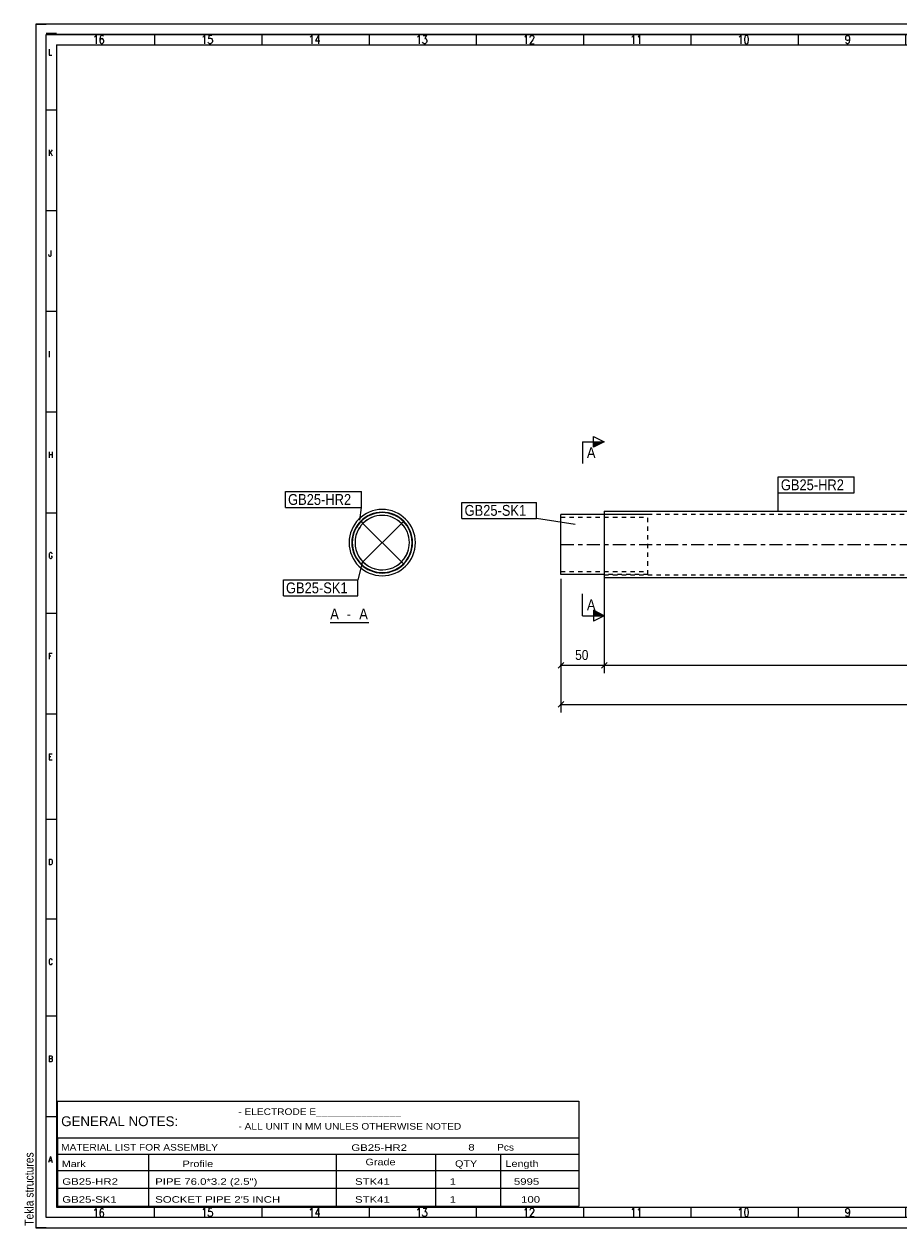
# Model space of a CAD drawing. Header units: millimetres. Extents: x 2 to 405, y 5 to 282.
# Tile 1 of 2: x 2 to 204, y 5 to 282. Entities that reach past the tile are written whole.
import ezdxf

# ---------------------------------------------------------------- set-up
doc = ezdxf.new("R2010")
doc.units = ezdxf.units.MM
for name, pattern in [('XKITLINE00', [0]), ('XKITLINE01', [4, 1, -1, 1, -1]), ('XKITLINE02', [4, 2, -2]), ('XKITLINE03', [6, 3, -1, 1, -1])]:
    doc.linetypes.add(name, pattern=pattern)
for name, color, linetype, lineweight in [('DrawingSheet', 5, 'Continuous', 0), ('OtherObjectType', 1, 'Continuous', 0), ('Part', 2, 'Continuous', 0), ('PartMark', 3, 'Continuous', 0), ('Section', 6, 'Continuous', 0), ('Z-DIMENSIONS', 1, 'Continuous', 0)]:
    doc.layers.add(name, color=color, linetype=linetype, lineweight=lineweight)
doc.styles.add('ARIAL', font='ARIAL.TTF')
doc.styles.add('ARIAL_NARROW', font='ARIALN.TTF')
doc.styles.add('ROMANS', font='ROMANS__.TTF')
doc.styles.add('TECHNICLITE', font='TECHL___.TTF')
picture_1 = doc.add_image_def('image1.jpg', size_in_pixel=(1304, 175))
picture_2 = doc.add_image_def('image2.png', size_in_pixel=(4018, 1163))

# ---------------------------------------------------------------- blocks, each defined once
blk = doc.blocks.new('*A1')
at = {"layer": 'Part', "linetype": 'XKITLINE00', "lineweight": 0}
for p, q in [((135.86, 169.18), (125.86, 169.18)), ((125.86, 155.9), (125.86, 169.18)), ((125.86, 155.38), (125.86, 155.9)), ((135.86, 155.38), (125.86, 155.38))]:
    blk.add_line(p, q, dxfattribs=at)
at = {"layer": 'Part', "linetype": 'XKITLINE01', "lineweight": 0}
for p, q in [((145.86, 169.18), (135.86, 169.18)), ((145.86, 155.38), (145.86, 169.18)), ((125.86, 168.54), (145.86, 168.54)), ((125.86, 156.02), (145.86, 156.02)), ((145.86, 155.38), (135.86, 155.38))]:
    blk.add_line(p, q, dxfattribs=at)
blk = doc.blocks.new('*A2')
at = {"layer": 'Part', "linetype": 'XKITLINE00', "lineweight": 0}
for p, q in [((135.86, 169.91), (221.86, 169.91)), ((135.86, 169.91), (135.86, 154.65)), ((222.86, 169.91), (298.86, 169.91)), ((298.86, 154.65), (298.86, 169.91)), ((135.86, 154.65), (221.86, 154.65)), ((222.86, 154.65), (298.86, 154.65))]:
    blk.add_line(p, q, dxfattribs=at)
at = {"layer": 'Part', "linetype": 'XKITLINE01', "lineweight": 0}
for p, q in [((135.86, 169.27), (221.86, 169.27)), ((222.86, 169.27), (298.86, 169.27)), ((135.86, 155.29), (221.86, 155.29)), ((222.86, 155.29), (298.86, 155.29))]:
    blk.add_line(p, q, dxfattribs=at)
at = {"layer": 'Part', "linetype": 'XKITLINE03', "lineweight": 0}
for p, q in [((125.86, 162.28), (221.86, 162.28)), ((222.86, 162.28), (308.86, 162.28))]:
    blk.add_line(p, q, dxfattribs=at)
blk = doc.blocks.new('*A3')
at = {"layer": 'Part', "linetype": 'XKITLINE00', "lineweight": 0}
for p, q in [((79.81, 167.62), (79.87, 167.56)), ((80.32, 167.11), (89.18, 158.25)), ((89.18, 167.11), (80.32, 158.25)), ((89.69, 167.62), (89.63, 167.56)), ((79.81, 157.74), (79.87, 157.8)), ((89.63, 157.8), (89.69, 157.74))]:
    blk.add_line(p, q, dxfattribs=at)
at = {"layer": 'Part', "linetype": 'XKITLINE02', "lineweight": 0}
for p, q in [((79.81, 167.62), (80.32, 167.11)), ((89.69, 167.62), (89.18, 167.11)), ((80.32, 158.25), (79.87, 157.8)), ((89.63, 157.8), (89.18, 158.25))]:
    blk.add_line(p, q, dxfattribs=at)
at = {"layer": 'Part', "linetype": 'XKITLINE00', "lineweight": 0}
for radius, start, end in [(7.63, 0, 180), (6.99, 0, 180), (7.63, 180, 0), (6.99, 180, 0)]:
    blk.add_arc((84.75, 162.68), radius, start, end, dxfattribs=at)
blk = doc.blocks.new('*A4')
at = {"layer": 'Part', "linetype": 'XKITLINE00', "lineweight": 0}
for p, q in [((89.18, 158.25), (80.32, 167.11)), ((89.18, 167.11), (80.32, 158.25))]:
    blk.add_line(p, q, dxfattribs=at)
for radius, start, end in [(6.9, 22.5, 202.5), (6.26, 337.5, 157.5), (6.9, 202.5, 22.5), (6.26, 157.5, 337.5)]:
    blk.add_arc((84.75, 162.68), radius, start, end, dxfattribs=at)
at = {"layer": 'Part', "linetype": 'XKITLINE02', "lineweight": 0}
for radius, start, end in [(6.9, 0, 180), (6.26, 0, 180), (6.9, 180, 0), (6.26, 180, 0)]:
    blk.add_arc((84.75, 162.68), radius, start, end, dxfattribs=at)
blk = doc.blocks.new('*A5')
at = {"layer": 'DrawingSheet', "linetype": 'XKITLINE00', "lineweight": 0}
for p, q in [((405, 282), (5, 282)), ((5, 282), (5, 5)), ((405, 5), (405, 282)), ((5, 5), (405, 5))]:
    blk.add_line(p, q, dxfattribs=at)
at = {"layer": 'DrawingSheet', "style": 'ARIAL', "width": 0.85}
blk.add_text('Tekla structures', height=2, rotation=90, dxfattribs=at).set_placement((4.5, 5.5))
blk = doc.blocks.new('*A6')
at = {"layer": 'OtherObjectType', "linetype": 'XKITLINE00', "lineweight": 0}
for p, q in [((10, 34.19), (130, 34.19)), ((10, 25.75), (10, 34.19)), ((130, 34.19), (130, 25.75)), ((10, 25.75), (130, 25.75)), ((10, 25.75), (10, 22)), ((130, 25.75), (130, 22)), ((10, 22), (130, 22)), ((10, 22), (10, 18.25)), ((31, 22), (31, 18.25)), ((74.12, 22), (74.12, 18.25)), ((97, 22), (97, 18.25)), ((112, 22), (112, 18.25)), ((130, 22), (130, 18.25)), ((10, 18.25), (130, 18.25)), ((10, 18.25), (10, 14.13)), ((31, 18.25), (31, 14.13)), ((74.12, 18.25), (74.12, 14.13)), ((97, 18.25), (97, 14.13)), ((112, 18.25), (112, 14.13)), ((130, 18.25), (130, 14.13)), ((10, 14.13), (130, 14.13)), ((10, 14.13), (10, 10)), ((31, 14.13), (31, 10)), ((74.12, 14.13), (74.12, 10)), ((97, 14.13), (97, 10)), ((112, 14.13), (112, 10)), ((130, 14.13), (130, 10)), ((10, 10), (130, 10))]:
    blk.add_line(p, q, dxfattribs=at)
at = {"layer": 'OtherObjectType', "style": 'ARIAL_NARROW'}
for s, height, width, p in [('GENERAL NOTES:', 2.25, 1.19, (10.86, 28.42)), ('- ELECTRODE E_______________', 1.5, 1.36, (51.62, 31)), ('- ALL UNIT IN MM UNLES OTHERWISE NOTED', 1.5, 1.36, (51.65, 27.63)), ('MATERIAL LIST FOR ASSEMBLY', 1.5, 1.36, (10.86, 22.8)), ('GB25-HR2', 1.5, 1.525501, (77.64, 22.73)), ('8', 1.5, 1.525501, (104.56, 22.8)), ('Pcs', 1.5, 1.36, (111.18, 22.8)), ('Mark', 1.5, 1.445, (11, 19)), ('Profile', 1.5, 1.445, (38.81, 19)), ('Grade', 1.5, 1.445, (80.91, 19.42)), ('QTY', 1.5, 1.445, (101.5, 19.05)), ('Length', 1.5, 1.445, (113.12, 19.05)), ('GB25-HR2', 1.5, 1.525501, (11.12, 14.92)), ('PIPE 76.0*3.2 (2.5")', 1.5, 1.525501, (32.5, 14.92)), ('STK41', 1.5, 1.525501, (78.49, 14.92)), ('1', 1.5, 1.525501, (100.27, 14.92)), ('5995', 1.5, 1.525501, (115.06, 14.92)), ('GB25-SK1', 1.5, 1.525501, (11.12, 10.8)), ("SOCKET PIPE 2'5 INCH", 1.5, 1.525501, (32.5, 10.8)), ('STK41', 1.5, 1.525501, (78.49, 10.8)), ('1', 1.5, 1.525501, (100.27, 10.8)), ('100', 1.5, 1.525501, (116.7, 10.8))]:
    blk.add_text(s, height=height, dxfattribs=dict(at, width=width)).set_placement(p)
blk = doc.blocks.new('*A7')
at = {"layer": 'OtherObjectType', "linetype": 'XKITLINE00', "lineweight": 0}
for p, q in [((5, 282), (7.38, 282)), ((405, 282), (5, 282)), ((5, 282), (5, 5)), ((9.76, 279.8), (7.38, 279.8)), ((405, 5), (405, 282)), ((7.38, 7.38), (7.38, 279.62)), ((7.38, 7.38), (7.38, 279.62)), ((7.38, 279.62), (402.62, 279.62)), ((402.62, 279.62), (7.38, 279.62)), ((9.76, 277.24), (9.76, 9.76)), ((9.76, 277.24), (402.62, 277.24)), ((32.35, 279.62), (32.35, 277.24)), ((57.03, 279.62), (57.03, 277.24)), ((81.72, 279.62), (81.72, 277.24)), ((106.4, 279.62), (106.4, 277.24)), ((131.09, 279.62), (131.09, 277.24)), ((155.77, 279.62), (155.77, 277.24)), ((180.46, 279.62), (180.46, 277.24)), ((205.14, 279.62), (205.14, 277.24)), ((229.83, 279.62), (229.83, 277.24)), ((254.51, 279.62), (254.51, 277.24)), ((279.2, 279.62), (279.2, 277.24)), ((303.88, 279.62), (303.88, 277.24)), ((328.57, 279.62), (328.57, 277.24)), ((353.25, 279.62), (353.25, 277.24)), ((377.94, 279.62), (377.94, 277.24)), ((402.62, 279.62), (402.62, 277.24)), ((402.62, 279.62), (402.62, 7.38)), ((402.62, 63.21), (402.62, 277.24)), ((402.62, 63.21), (402.62, 277.24)), ((348, 277), (402.5, 277)), ((348, 269), (348, 277)), ((402.5, 277), (402.5, 269)), ((402.5, 269), (348, 269)), ((9.76, 262.16), (7.38, 262.16)), ((9.76, 238.99), (7.38, 238.99)), ((9.76, 215.83), (7.38, 215.83)), ((9.76, 192.67), (7.38, 192.67)), ((9.76, 169.5), (7.38, 169.5)), ((9.76, 146.34), (7.38, 146.34)), ((9.76, 123.18), (7.38, 123.18)), ((9.76, 98.97), (7.38, 98.97)), ((341.31, 7.38), (341.31, 97.73)), ((341.31, 97.72), (402.62, 97.72)), ((353.22, 73.91), (353.22, 97.72)), ((353.22, 73.91), (353.22, 97.72)), ((381.19, 73.91), (381.19, 97.72)), ((381.19, 73.91), (381.19, 97.72)), ((385.96, 73.91), (385.96, 97.72)), ((385.96, 73.91), (385.96, 97.72)), ((390.72, 73.91), (390.72, 97.72)), ((390.72, 73.91), (390.72, 97.72)), ((395.48, 73.91), (395.48, 97.72)), ((395.48, 73.91), (395.48, 97.72)), ((341.31, 92.96), (402.62, 92.96)), ((341.31, 92.96), (402.62, 92.96)), ((341.31, 88.2), (402.62, 88.2)), ((341.31, 88.2), (402.62, 88.2)), ((341.31, 83.44), (402.62, 83.44)), ((341.6, 79.92), (342.99, 82.61)), ((342.99, 82.61), (344.37, 79.92)), ((341.31, 78.67), (402.62, 78.67)), ((344.37, 79.92), (341.6, 79.92)), ((347.26, 77.48), (353.22, 78.67)), ((9.76, 76.03), (7.38, 76.03)), ((347.26, 75.1), (341.31, 73.91)), ((347.26, 75.1), (347.26, 77.48)), ((341.31, 73.91), (402.62, 73.91)), ((9.76, 53.69), (7.38, 53.69)), ((341.31, 50.85), (402.62, 50.85)), ((9.76, 30.53), (7.38, 30.53)), ((341.31, 31.19), (402.62, 31.19)), ((341.31, 16.9), (402.62, 16.9)), ((360.35, 16.9), (360.35, 7.38)), ((381.48, 16.9), (381.48, 7.38)), ((341.31, 12.14), (402.62, 12.14)), ((9.76, 9.76), (341.31, 9.76)), ((32.35, 7.38), (32.35, 9.76)), ((57.03, 9.76), (57.03, 7.38)), ((81.72, 9.76), (81.72, 7.38)), ((106.4, 9.76), (106.4, 7.38)), ((131.09, 9.76), (131.09, 7.38)), ((155.77, 9.76), (155.77, 7.38)), ((180.46, 9.76), (180.46, 7.38)), ((205.14, 9.76), (205.14, 7.38)), ((229.83, 9.76), (229.83, 7.38)), ((254.51, 9.76), (254.51, 7.38)), ((279.2, 9.76), (279.2, 7.38)), ((303.88, 9.76), (303.88, 7.38)), ((328.57, 9.76), (328.57, 7.38)), ((328.57, 9.76), (328.57, 7.38)), ((402.79, 7.38), (7.38, 7.38)), ((5, 5), (66.4, 5)), ((7.38, 5), (5, 5)), ((5, 5), (405, 5))]:
    blk.add_line(p, q, dxfattribs=at)
at = {"layer": 'OtherObjectType'}
for s, height, style, width, p in [('16', 1.903, 'ROMANS', 0.85, (18.12, 277.48)), ('15', 1.903, 'ROMANS', 0.85, (43.09, 277.48)), ('14', 1.903, 'ROMANS', 0.85, (67.77, 277.48)), ('13', 1.903, 'ROMANS', 0.85, (92.46, 277.48)), ('12', 1.903, 'ROMANS', 0.85, (117.14, 277.48)), ('11', 1.903, 'ROMANS', 0.85, (141.83, 277.48)), ('10', 1.903, 'ROMANS', 0.85, (166.51, 277.48)), ('9', 1.9, 'ROMANS', 0.85, (191.2, 277.48)), ('8', 1.9, 'ROMANS', 0.85, (215.88, 277.48)), ('7', 1.9, 'ROMANS', 0.85, (240.57, 277.48)), ('6', 1.9, 'ROMANS', 0.85, (265.25, 277.48)), ('5', 1.9, 'ROMANS', 0.85, (289.94, 277.48)), ('4', 1.9, 'ROMANS', 0.85, (314.62, 277.48)), ('3', 1.9, 'ROMANS', 0.85, (339.31, 277.48)), ('2', 1.9, 'ROMANS', 0.85, (363.99, 277.48)), ('1', 1.9, 'ROMANS', 0.85, (388.68, 277.48)), ('L', 1.36, 'ROMANS', 0.85, (7.93, 274.87)), ('K', 1.36, 'ROMANS', 0.85, (7.93, 251.71)), ('J', 1.36, 'ROMANS', 0.85, (7.93, 228.54)), ('I', 1.36, 'ROMANS', 0.85, (7.93, 205.38)), ('H', 1.36, 'ROMANS', 0.85, (7.93, 182.22)), ('G', 1.36, 'ROMANS', 0.85, (7.93, 159.05)), ('F', 1.36, 'ROMANS', 0.85, (7.93, 135.89)), ('E', 1.36, 'ROMANS', 0.85, (7.93, 112.73)), ('D', 1.36, 'ROMANS', 0.85, (7.93, 88.52)), ('0', 1.44, 'TECHNICLITE', 0.85, (342.44, 80.32)), ('REV', 1.071, 'TECHNICLITE', 0.85, (342.88, 75.76)), ('DATE', 1.071, 'TECHNICLITE', 0.85, (348.33, 75.76)), ('DESCRIPTION', 1.0714, 'TECHNICLITE', 0.85, (362.46, 75.76)), ('DWG', 1.071, 'TECHNICLITE', 0.85, (381.98, 75.76)), ('CHK', 1.071, 'TECHNICLITE', 0.85, (386.89, 75.76)), ('REW', 1.071, 'TECHNICLITE', 0.85, (391.54, 75.76)), ('CLIENT', 1.071, 'TECHNICLITE', 0.85, (396.43, 75.76)), ('PROJECT', 1.321, 'ARIAL', 0.85, (343.35, 71.73)), ('C', 1.36, 'ROMANS', 0.85, (7.93, 65.58)), ('JEMBATAN GIRDER KELAS B, 25 M', 2.5, 'ARIAL_NARROW', 1.02, (344.6, 62.5)), ('COMPANY', 1.321, 'ARIAL', 0.85, (343.02, 48.52)), ('B', 1.36, 'ROMANS', 0.85, (7.93, 43.24)), ('DRAWING TITLE', 1.3207, 'ARIAL', 0.85, (343.35, 29)), (' ASSEMBLY DRAWING', 2.2, 'ARIAL_NARROW', 0.935, (358.71, 24.5)), ('HANDRAIL HR2', 2.2, 'ARIAL_NARROW', 0.935, (362.62, 20.5)), ('A', 1.36, 'ROMANS', 0.85, (7.93, 20.08)), ('SCALE', 2, 'TECHNICLITE', 0.85, (346.63, 13.68)), ('PON NO.', 2, 'TECHNICLITE', 0.85, (365.55, 13.49)), ('DRAWING NO', 2, 'TECHNICLITE', 0.85, (384.62, 13.93)), ('16', 1.903, 'ROMANS', 0.85, (18.12, 7.53)), ('15', 1.903, 'ROMANS', 0.85, (43.09, 7.62)), ('14', 1.903, 'ROMANS', 0.85, (67.77, 7.62)), ('13', 1.903, 'ROMANS', 0.85, (92.46, 7.62)), ('12', 1.903, 'ROMANS', 0.85, (117.14, 7.62)), ('11', 1.903, 'ROMANS', 0.85, (141.83, 7.62)), ('10', 1.903, 'ROMANS', 0.85, (166.51, 7.62)), ('9', 1.9, 'ROMANS', 0.85, (191.2, 7.62)), ('8', 1.9, 'ROMANS', 0.85, (215.88, 7.62)), ('7', 1.9, 'ROMANS', 0.85, (240.57, 7.62)), ('6', 1.9, 'ROMANS', 0.85, (265.25, 7.62)), ('5', 1.9, 'ROMANS', 0.85, (289.94, 7.62)), ('4', 1.9, 'ROMANS', 0.85, (314.62, 7.62)), ('4', 1.9, 'ROMANS', 0.85, (314.62, 7.62)), ('NTS', 1.321, 'ARIAL', 0.85, (349, 9)), ('GB25-HR2', 1.5, 'ARIAL', 1.02, (386.03, 9))]:
    blk.add_text(s, height=height, dxfattribs=dict(at, style=style, width=width)).set_placement(p)
image = blk.add_image(picture_1, insert=(348, 269), size_in_units=(54.02, 7.5))
image = blk.add_image(picture_2, insert=(350.06, 32.98), size_in_units=(45.7, 14.66))
blk = doc.blocks.new('*A8')
at = {"layer": 'Z-DIMENSIONS', "linetype": 'XKITLINE00', "lineweight": 0}
for p, q in [((135.86, 161.28), (135.86, 132.63)), ((125.86, 154.38), (125.86, 132.63)), ((126.51, 135.12), (125.21, 133.82)), ((125.86, 134.47), (135.86, 134.47)), ((136.51, 135.12), (135.21, 133.82))]:
    blk.add_line(p, q, dxfattribs=at)
at = {"layer": 'Z-DIMENSIONS'}
for p in [(125.86, 134.47), (135.86, 134.47)]:
    blk.add_point(p, dxfattribs=at)
at = {"layer": 'Z-DIMENSIONS', "style": 'ARIAL', "width": 0.85}
blk.add_text('50', height=2.3, dxfattribs=at).set_placement((129.16, 135.68))
blk = doc.blocks.new('*A9')
at = {"layer": 'Z-DIMENSIONS', "linetype": 'XKITLINE00', "lineweight": 0}
for p, q in [((135.86, 161.28), (135.86, 132.63)), ((298.86, 153.65), (298.86, 132.63)), ((136.51, 135.12), (135.21, 133.82)), ((135.86, 134.47), (298.86, 134.47)), ((299.51, 135.12), (298.21, 133.82))]:
    blk.add_line(p, q, dxfattribs=at)
at = {"layer": 'Z-DIMENSIONS'}
for p in [(135.86, 134.47), (298.86, 134.47)]:
    blk.add_point(p, dxfattribs=at)
at = {"layer": 'Z-DIMENSIONS', "style": 'ARIAL', "width": 0.85}
blk.add_text('5995', height=2.3, dxfattribs=at).set_placement((213.95, 135.68))
blk = doc.blocks.new('*A10')
at = {"layer": 'Z-DIMENSIONS', "linetype": 'XKITLINE00', "lineweight": 0}
for p, q in [((125.86, 154.38), (125.86, 123.62)), ((298.86, 153.65), (298.86, 123.62)), ((126.51, 126.11), (125.21, 124.81)), ((125.86, 125.46), (298.86, 125.46)), ((299.51, 126.11), (298.21, 124.81))]:
    blk.add_line(p, q, dxfattribs=at)
at = {"layer": 'Z-DIMENSIONS'}
for p in [(125.86, 125.46), (298.86, 125.46)]:
    blk.add_point(p, dxfattribs=at)
at = {"layer": 'Z-DIMENSIONS', "style": 'ARIAL', "width": 0.85}
blk.add_text('6045', height=2.3, dxfattribs=at).set_placement((208.95, 126.67))
blk = doc.blocks.new('*A11')
at = {"layer": 'Section'}
for points in [[(133.36, 185.87), (135.86, 185.87), (133.36, 184.62)], [(133.36, 147.12), (135.86, 145.87), (133.36, 145.87)]]:
    blk.add_hatch(color=256, dxfattribs=at).paths.add_polyline_path(points, flags=17)
at = {"layer": 'Section', "linetype": 'XKITLINE00', "lineweight": 0}
for p, q in [((130.86, 185.87), (130.86, 180.87)), ((130.86, 185.87), (135.86, 185.87)), ((133.36, 184.62), (133.36, 187.12)), ((133.36, 187.12), (135.86, 185.87)), ((135.86, 185.87), (133.36, 184.62)), ((130.86, 145.87), (130.86, 150.87)), ((135.86, 145.87), (133.36, 147.12)), ((133.36, 147.12), (133.36, 144.62)), ((130.86, 145.87), (135.86, 145.87)), ((135.86, 145.87), (133.36, 144.62))]:
    blk.add_line(p, q, dxfattribs=at)
at = {"layer": 'Section', "style": 'ARIAL', "width": 0.85}
for p in [(131.86, 182.12), (131.86, 147.12)]:
    blk.add_text('A', height=2.5, dxfattribs=at).set_placement(p)
blk = doc.blocks.new('*A12')
at = {"layer": 'PartMark', "linetype": 'XKITLINE00', "lineweight": 0}
for p, q in [((103.1, 171.95), (120.24, 171.95)), ((103.1, 168.25), (103.1, 171.95)), ((120.24, 168.25), (120.24, 171.95)), ((103.1, 168.25), (120.24, 168.25)), ((129.17, 166.88), (120.24, 168.25))]:
    blk.add_line(p, q, dxfattribs=at)
at = {"layer": 'PartMark', "style": 'ARIAL', "width": 0.85}
blk.add_text('GB25-SK1', height=2.5, dxfattribs=at).set_placement((103.7, 168.85))
blk = doc.blocks.new('*A13')
at = {"layer": 'PartMark', "linetype": 'XKITLINE00', "lineweight": 0}
for p, q in [((175.89, 177.83), (193.4, 177.83)), ((175.89, 174.13), (175.89, 177.83)), ((193.4, 174.13), (193.4, 177.83)), ((175.89, 174.13), (193.4, 174.13)), ((175.91, 169.81), (175.89, 174.13))]:
    blk.add_line(p, q, dxfattribs=at)
at = {"layer": 'PartMark', "style": 'ARIAL', "width": 0.85}
blk.add_text('GB25-HR2', height=2.5, dxfattribs=at).set_placement((176.49, 174.73))
blk = doc.blocks.new('*A14')
at = {"layer": 'PartMark', "linetype": 'XKITLINE00', "lineweight": 0}
for p, q in [((80.1, 158.03), (79.14, 154.12)), ((62, 154.12), (79.14, 154.12)), ((62, 150.42), (62, 154.12)), ((79.14, 150.42), (79.14, 154.12)), ((62, 150.42), (79.14, 150.42))]:
    blk.add_line(p, q, dxfattribs=at)
at = {"layer": 'PartMark', "style": 'ARIAL', "width": 0.85}
blk.add_text('GB25-SK1', height=2.5, dxfattribs=at).set_placement((62.6, 151.02))
blk = doc.blocks.new('*A15')
at = {"layer": 'PartMark', "linetype": 'XKITLINE00', "lineweight": 0}
for p, q in [((62.48, 174.46), (79.98, 174.46)), ((62.48, 170.76), (62.48, 174.46)), ((79.98, 170.76), (79.98, 174.46)), ((62.48, 170.76), (79.98, 170.76)), ((79.58, 167.85), (79.98, 170.76))]:
    blk.add_line(p, q, dxfattribs=at)
at = {"layer": 'PartMark', "style": 'ARIAL', "width": 0.85}
blk.add_text('GB25-HR2', height=2.5, dxfattribs=at).set_placement((63.08, 171.36))
blk = doc.blocks.new('*A16')
at = {"layer": 'OtherObjectType', "linetype": 'XKITLINE00', "lineweight": 0}
blk.add_line((72.79, 144.27), (81.7, 144.27), dxfattribs=at)
at = {"layer": 'OtherObjectType', "style": 'ARIAL', "width": 0.85}
for s, p in [('A', (72.79, 145.02)), ('A', (79.47, 145.02)), (' - ', (75.76, 145.02))]:
    blk.add_text(s, height=2.5, dxfattribs=at).set_placement(p)

msp = doc.modelspace()

# ---------------------------------------------------------------- block references
at = {"lineweight": 0}
for name in ['*A5', '*A7', '*A11', '*A13', '*A15', '*A12', '*A4', '*A3', '*A2', '*A1', '*A8', '*A9', '*A14', '*A10', '*A16', '*A6']:
    msp.add_blockref(name, (0, 0), dxfattribs=at)

doc.saveas('drawing.dxf')
